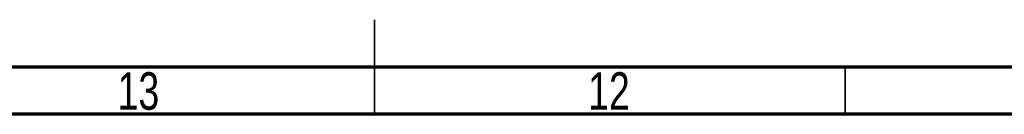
# Model space of a CAD drawing. Header units: millimetres. Extents: x 15 to 1195, y 5 to 836.
# Tile 4 of 35: x 562 to 666, y 5 to 15. Entities that reach past the tile are written whole.
import ezdxf

# ---------------------------------------------------------------- set-up
doc = ezdxf.new("R2010")
doc.units = ezdxf.units.MM
doc.styles.add('SLDTEXTSTYLE0', font='TXT', dxfattribs={"width": 0.75})

msp = doc.modelspace()

# ---------------------------------------------------------------- linework, layer by layer
at = {"color": 7, "linetype": 'Continuous', "lineweight": 35}
for p, q in [((599.5, 5), (599.5, 15)), ((599.5, 10), (599.5, 5)), ((649.5, 10), (649.5, 5))]:
    msp.add_line(p, q, dxfattribs=at)
at = {"color": 7, "linetype": 'Continuous', "lineweight": 70}
for p, q in [((1179, 10), (20, 10)), ((1184, 5), (15, 5))]:
    msp.add_line(p, q, dxfattribs=at)

# ---------------------------------------------------------------- texts
at = {"color": 7, "linetype": 'Continuous', "lineweight": 0, "char_height": 3.9687, "attachment_point": 2, "style": 'SLDTEXTSTYLE0'}
for s, insert in [('13', (574.42, 9.442)), ('12', (624.42, 9.442))]:
    msp.add_mtext(s, dxfattribs=dict(at, insert=insert))

doc.saveas('drawing.dxf')
